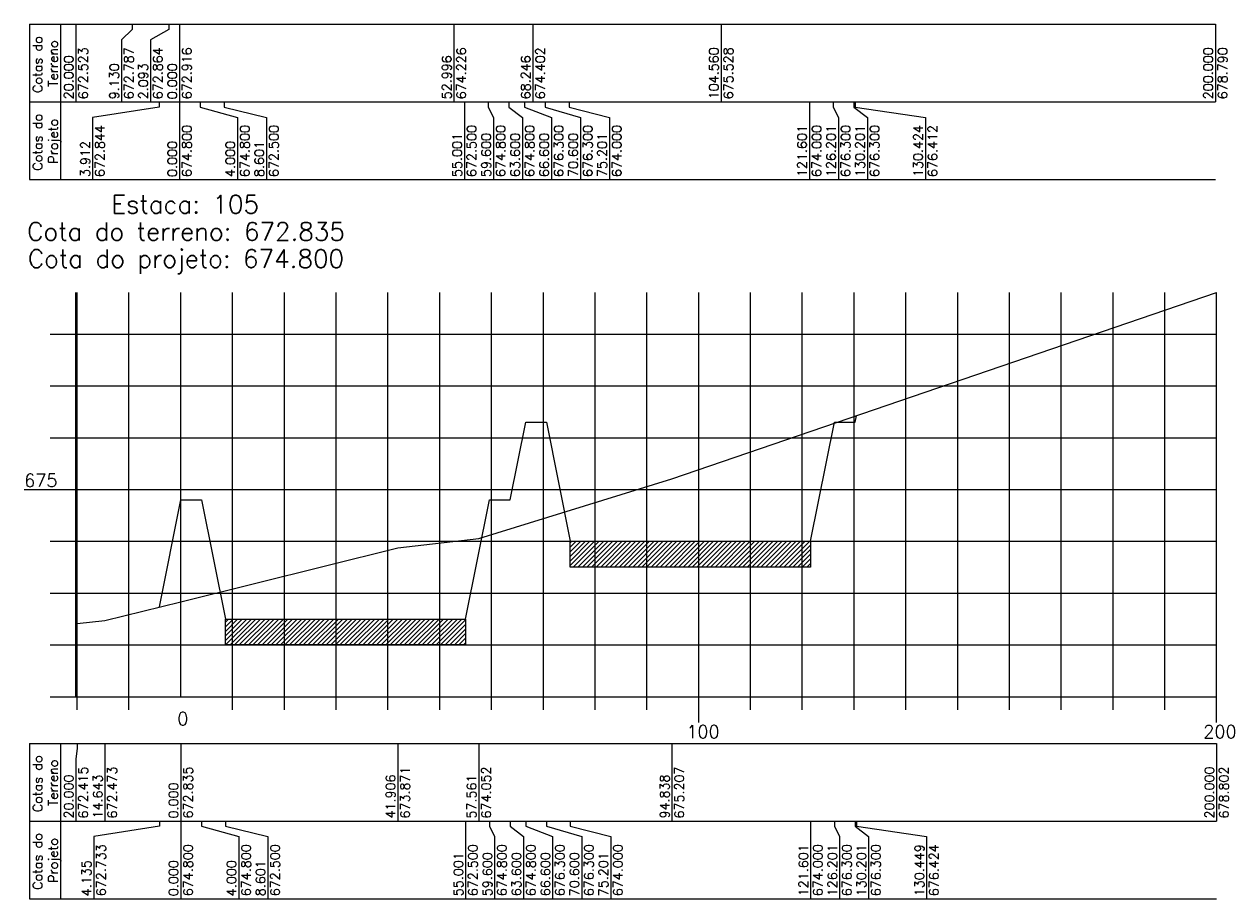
# Model space of a CAD drawing. Header units: inches. Extents: x -1280 to -474, y 41 to 709.
# Tile 5 of 8: x -983 to -750, y 339 to 507. Entities that reach past the tile are written whole.
import ezdxf

# ---------------------------------------------------------------- set-up
doc = ezdxf.new("R2010")
doc.units = ezdxf.units.IN
doc.header["$MEASUREMENT"] = 0
doc.linetypes.add('CONTINUO', pattern=[0])
for name, color, linetype in [('PROJETO', 104, 'Continuous'), ('SELO', 11, 'Continuous'), ('TERRENO', 22, 'Continuous'), ('TG', 7, 'CONTINUO')]:
    doc.layers.add(name, color=color, linetype=linetype)
doc.styles.add('SIMPLEX', font='simplex', dxfattribs={"height": 0.2})
pattern_1 = [(45, (-1500.9604, -116.24434), (-0.44194174, 0.44194174), [])]

msp = doc.modelspace()

# ---------------------------------------------------------------- hatches: boundary and pattern name
at = {"layer": 'SELO'}
h = msp.add_hatch(dxfattribs=at)
h.set_pattern_fill('ANSI31', color=256, scale=5, style=0)
h.set_pattern_definition(pattern_1)
h.paths.add_polyline_path([(-877.43, 407.68), (-831.03, 407.68), (-831.03, 402.68), (-877.43, 402.68)])
h = msp.add_hatch(dxfattribs=at)
h.set_pattern_fill('ANSI31', color=256, scale=5, style=0)
h.set_pattern_definition(pattern_1)
h.paths.add_polyline_path([(-944.03, 392.68), (-897.63, 392.68), (-897.63, 387.68), (-944.03, 387.68)])

# ---------------------------------------------------------------- linework, layer by layer
at = {"layer": 'PROJETO', "flags": 128}
msp.add_lwpolyline([(-956.76, 395.01), (-952.63, 415.68), (-952.63, 415.68), (-952.63, 415.68), (-952.63, 415.68), (-948.63, 415.68), (-944.03, 392.68), (-897.63, 392.68), (-893.03, 415.68), (-889.03, 415.68), (-886.03, 430.68), (-882.03, 430.68), (-877.43, 407.68), (-831.03, 407.68), (-826.43, 430.68), (-822.43, 430.68), (-822.43, 430.68), (-822.18, 431.92)], dxfattribs=at)
at = {"layer": 'SELO'}
for points in [[(-877.43, 407.68), (-831.03, 407.68), (-831.03, 402.68), (-877.43, 402.68)], [(-944.03, 392.68), (-897.63, 392.68), (-897.63, 387.68), (-944.03, 387.68)]]:
    msp.add_lwpolyline(points, close=True, dxfattribs=at)
at = {"layer": 'TERRENO', "flags": 128}
msp.add_lwpolyline([(-972.63, 391.83), (-967.27, 392.41), (-952.63, 396.03), (-910.72, 406.39), (-895.07, 408.2), (-857.79, 419.75), (-752.63, 455.7)], dxfattribs=at)
at = {"layer": 'TG', "color": 7, "linetype": 'CONTINUO', "flags": 128}
for points in [[(-981.87, 507.49), (-752.87, 507.49)], [(-981.87, 507.49), (-981.87, 492.49)], [(-975.87, 507.49), (-975.87, 492.49)], [(-972.87, 507.49), (-972.87, 492.49)], [(-962, 506.49), (-964.07, 504.49)], [(-962, 507.49), (-962, 506.49)], [(-954.97, 506.49), (-958.47, 504.49)], [(-954.97, 507.49), (-954.97, 506.49)], [(-952.87, 507.49), (-952.87, 492.49)], [(-899.88, 507.49), (-899.88, 492.49)], [(-884.63, 507.49), (-884.63, 492.49)], [(-848.31, 507.49), (-848.31, 492.49)], [(-752.87, 507.49), (-752.87, 492.49)], [(-964.07, 504.49), (-964.07, 492.49)], [(-958.47, 504.49), (-958.47, 492.49)], [(-981.87, 492.49), (-752.87, 492.49)], [(-981.87, 492.49), (-981.87, 477.49)], [(-975.87, 492.49), (-975.87, 477.49)], [(-956.79, 492.49), (-956.79, 491.49)], [(-952.87, 492.49), (-952.87, 477.49)], [(-952.87, 492.49), (-952.87, 491.49)], [(-952.87, 492.49), (-952.87, 491.49)], [(-952.87, 492.49), (-952.87, 491.49)], [(-948.87, 492.49), (-948.87, 491.49)], [(-944.27, 492.49), (-944.27, 491.49)], [(-897.87, 492.49), (-897.87, 477.49)], [(-893.27, 492.49), (-893.27, 491.49)], [(-889.27, 492.49), (-889.27, 491.49)], [(-886.27, 492.49), (-886.27, 491.49)], [(-882.27, 492.49), (-882.27, 491.49)], [(-877.67, 492.49), (-877.67, 491.49)], [(-831.27, 492.49), (-831.27, 477.49)], [(-826.67, 492.49), (-826.67, 491.49)], [(-822.67, 492.49), (-822.67, 491.49)], [(-822.67, 492.49), (-822.67, 491.49)], [(-822.45, 492.49), (-822.45, 491.49)], [(-956.79, 491.49), (-969.67, 489.49)], [(-948.87, 491.49), (-941.67, 489.49)], [(-944.27, 491.49), (-936.07, 489.49)], [(-893.27, 491.49), (-892.27, 489.49)], [(-889.27, 491.49), (-886.67, 489.49)], [(-886.27, 491.49), (-881.07, 489.49)], [(-882.27, 491.49), (-875.47, 489.49)], [(-877.67, 491.49), (-869.87, 489.49)], [(-826.67, 491.49), (-825.67, 489.49)], [(-822.67, 491.49), (-820.07, 489.49)], [(-822.45, 491.49), (-808.87, 489.49)], [(-969.67, 489.49), (-969.67, 477.49)], [(-941.67, 489.49), (-941.67, 477.49)], [(-936.07, 489.49), (-936.07, 477.49)], [(-892.27, 489.49), (-892.27, 477.49)], [(-886.67, 489.49), (-886.67, 477.49)], [(-881.07, 489.49), (-881.07, 477.49)], [(-875.47, 489.49), (-875.47, 477.49)], [(-869.87, 489.49), (-869.87, 477.49)], [(-825.67, 489.49), (-825.67, 477.49)], [(-820.07, 489.49), (-820.07, 477.49)], [(-808.87, 489.49), (-808.87, 477.49)], [(-981.87, 477.49), (-752.87, 477.49)], [(-972.63, 377.68), (-972.63, 455.7)], [(-962.63, 377.68), (-962.63, 455.7)], [(-942.63, 377.68), (-942.63, 455.7)], [(-932.63, 377.68), (-932.63, 455.7)], [(-922.63, 377.68), (-922.63, 455.7)], [(-912.63, 377.68), (-912.63, 455.7)], [(-902.63, 377.68), (-902.63, 455.7)], [(-892.63, 377.68), (-892.63, 455.7)], [(-882.63, 377.68), (-882.63, 455.7)], [(-872.63, 377.68), (-872.63, 455.7)], [(-862.63, 377.68), (-862.63, 455.7)], [(-852.63, 377.68), (-852.63, 455.7)], [(-842.63, 377.68), (-842.63, 455.7)], [(-832.63, 377.68), (-832.63, 455.7)], [(-822.63, 377.68), (-822.63, 455.7)], [(-812.63, 377.68), (-812.63, 455.7)], [(-802.63, 377.68), (-802.63, 455.7)], [(-792.63, 377.68), (-792.63, 455.7)], [(-782.63, 377.68), (-782.63, 455.7)], [(-772.63, 377.68), (-772.63, 455.7)], [(-762.63, 377.68), (-762.63, 455.7)], [(-752.63, 377.68), (-752.63, 455.7)], [(-972.87, 447.68), (-752.63, 447.68)], [(-972.87, 437.68), (-752.63, 437.68)], [(-972.87, 427.68), (-752.63, 427.68)], [(-972.87, 417.68), (-752.63, 417.68)], [(-972.87, 407.68), (-752.63, 407.68)], [(-972.87, 397.68), (-752.63, 397.68)], [(-972.87, 387.68), (-752.63, 387.68)], [(-981.87, 368.68), (-752.63, 368.68)], [(-981.87, 368.68), (-981.87, 353.68)], [(-975.87, 368.68), (-975.87, 353.68)], [(-972.63, 368.68), (-972.63, 367.68)], [(-967.27, 368.68), (-967.27, 353.68)], [(-952.63, 368.68), (-952.63, 353.68)], [(-910.72, 368.68), (-910.72, 353.68)], [(-895.07, 368.68), (-895.07, 353.68)], [(-857.79, 368.68), (-857.79, 353.68)], [(-752.63, 368.68), (-752.63, 353.68)], [(-972.63, 367.68), (-972.87, 365.68)], [(-972.87, 365.68), (-972.87, 353.68)], [(-981.87, 353.68), (-752.63, 353.68)], [(-981.87, 353.68), (-981.87, 338.68)], [(-975.87, 353.68), (-975.87, 338.68)], [(-956.76, 352.68), (-969.43, 350.68)], [(-956.76, 353.68), (-956.76, 352.68)], [(-952.63, 353.68), (-952.63, 338.68)], [(-952.63, 353.68), (-952.63, 352.68)], [(-952.63, 353.68), (-952.63, 352.68)], [(-952.63, 353.68), (-952.63, 352.68)], [(-948.63, 353.68), (-948.63, 352.68)], [(-948.63, 352.68), (-941.43, 350.68)], [(-944.03, 353.68), (-944.03, 352.68)], [(-944.03, 352.68), (-935.83, 350.68)], [(-897.63, 353.68), (-897.63, 338.68)], [(-893.03, 353.68), (-893.03, 352.68)], [(-893.03, 352.68), (-892.03, 350.68)], [(-889.03, 353.68), (-889.03, 352.68)], [(-889.03, 352.68), (-886.43, 350.68)], [(-886.03, 353.68), (-886.03, 352.68)], [(-886.03, 352.68), (-880.83, 350.68)], [(-882.03, 353.68), (-882.03, 352.68)], [(-882.03, 352.68), (-875.23, 350.68)], [(-877.43, 353.68), (-877.43, 352.68)], [(-877.43, 352.68), (-869.63, 350.68)], [(-831.03, 353.68), (-831.03, 338.68)], [(-826.43, 353.68), (-826.43, 352.68)], [(-826.43, 352.68), (-825.43, 350.68)], [(-822.43, 353.68), (-822.43, 352.68)], [(-822.43, 353.68), (-822.43, 352.68)], [(-822.43, 352.68), (-819.83, 350.68)], [(-822.18, 353.68), (-822.18, 352.68)], [(-822.18, 352.68), (-808.63, 350.68)], [(-969.43, 350.68), (-969.43, 338.68)], [(-941.43, 350.68), (-941.43, 338.68)], [(-935.83, 350.68), (-935.83, 338.68)], [(-892.03, 350.68), (-892.03, 338.68)], [(-886.43, 350.68), (-886.43, 338.68)], [(-880.83, 350.68), (-880.83, 338.68)], [(-875.23, 350.68), (-875.23, 338.68)], [(-869.63, 350.68), (-869.63, 338.68)], [(-825.43, 350.68), (-825.43, 338.68)], [(-819.83, 350.68), (-819.83, 338.68)], [(-808.63, 350.68), (-808.63, 338.68)], [(-981.87, 338.68), (-752.63, 338.68)]]:
    msp.add_lwpolyline(points, dxfattribs=at)
at = {"layer": 'TG', "color": 4, "linetype": 'CONTINUO', "flags": 128}
for points in [[(-972.87, 377.68), (-972.87, 455.7)], [(-952.63, 377.68), (-952.63, 455.7)], [(-977.87, 447.68), (-972.87, 447.68)], [(-977.87, 437.68), (-972.87, 437.68)], [(-977.87, 427.68), (-972.87, 427.68)], [(-982.87, 417.68), (-972.87, 417.68)], [(-977.87, 407.68), (-972.87, 407.68)], [(-977.87, 397.68), (-972.87, 397.68)], [(-977.87, 387.68), (-972.87, 387.68)], [(-977.87, 377.68), (-972.87, 377.68)], [(-972.87, 377.68), (-752.63, 377.68)], [(-972.63, 375.18), (-972.63, 377.68)], [(-962.63, 375.18), (-962.63, 377.68)], [(-942.63, 375.18), (-942.63, 377.68)], [(-932.63, 375.18), (-932.63, 377.68)], [(-922.63, 375.18), (-922.63, 377.68)], [(-912.63, 375.18), (-912.63, 377.68)], [(-902.63, 375.18), (-902.63, 377.68)], [(-892.63, 375.18), (-892.63, 377.68)], [(-882.63, 375.18), (-882.63, 377.68)], [(-872.63, 375.18), (-872.63, 377.68)], [(-862.63, 375.18), (-862.63, 377.68)], [(-852.63, 372.68), (-852.63, 377.68)], [(-842.63, 375.18), (-842.63, 377.68)], [(-832.63, 375.18), (-832.63, 377.68)], [(-822.63, 375.18), (-822.63, 377.68)], [(-812.63, 375.18), (-812.63, 377.68)], [(-802.63, 375.18), (-802.63, 377.68)], [(-792.63, 375.18), (-792.63, 377.68)], [(-782.63, 375.18), (-782.63, 377.68)], [(-772.63, 375.18), (-772.63, 377.68)], [(-762.63, 375.18), (-762.63, 377.68)], [(-752.63, 372.68), (-752.63, 377.68)]]:
    msp.add_lwpolyline(points, dxfattribs=at)

# ---------------------------------------------------------------- texts
at = {"layer": 'TG', "color": 2, "style": 'SIMPLEX'}
for s, p in [('Cotas do', (-979.37, 494.22)), ('Terreno', (-976.37, 495.41)), ('672.523', (-970.57, 492.99)), ('672.787', (-961.77, 492.99)), ('672.864', (-956.17, 492.99)), ('672.916', (-950.57, 492.99)), ('674.226', (-897.58, 492.99)), ('674.402', (-882.33, 492.99)), ('104.560', (-848.81, 492.99)), ('675.528', (-846.01, 492.99)), ('200.000', (-753.37, 492.99)), ('678.790', (-750.57, 492.99)), ('20.000', (-973.37, 492.99)), ('9.130', (-964.57, 492.99)), ('0.000', (-953.37, 492.99)), ('52.996', (-900.38, 492.99)), ('68.246', (-885.13, 492.99)), ('2.093', (-958.97, 492.99)), ('Cotas do', (-979.37, 479.22)), ('Projeto', (-976.37, 480.57)), ('672.844', (-967.37, 477.99)), ('674.800', (-950.57, 477.99)), ('674.800', (-939.37, 477.99)), ('672.500', (-933.77, 477.99)), ('55.001', (-898.37, 477.99)), ('672.500', (-895.57, 477.99)), ('59.600', (-892.77, 477.99)), ('674.800', (-889.97, 477.99)), ('63.600', (-887.17, 477.99)), ('674.800', (-884.37, 477.99)), ('66.600', (-881.57, 477.99)), ('676.300', (-878.77, 477.99)), ('70.600', (-875.97, 477.99)), ('676.300', (-873.17, 477.99)), ('75.201', (-870.37, 477.99)), ('674.000', (-867.57, 477.99)), ('121.601', (-831.77, 477.99)), ('674.000', (-828.97, 477.99)), ('126.201', (-826.17, 477.99)), ('676.300', (-823.37, 477.99)), ('130.201', (-820.57, 477.99)), ('676.300', (-817.77, 477.99)), ('130.424', (-809.37, 477.99)), ('676.412', (-806.57, 477.99)), ('3.912', (-970.17, 477.99)), ('0.000', (-953.37, 477.99)), ('4.000', (-942.17, 477.99)), ('8.601', (-936.57, 477.99)), ('Cotas do', (-979.37, 355.41)), ('Terreno', (-976.37, 356.59)), ('20.000', (-973.37, 354.18)), ('672.415', (-970.57, 354.18)), ('14.643', (-967.77, 354.18)), ('672.473', (-964.97, 354.18)), ('672.835', (-950.33, 354.18)), ('41.906', (-911.22, 354.18)), ('673.871', (-908.42, 354.18)), ('57.561', (-895.57, 354.18)), ('674.052', (-892.77, 354.18)), ('94.838', (-858.29, 354.18)), ('675.207', (-855.49, 354.18)), ('200.000', (-753.13, 354.18)), ('678.802', (-750.33, 354.18)), ('0.000', (-953.13, 354.18)), ('Cotas do', (-979.37, 340.41)), ('Projeto', (-976.37, 341.76)), ('672.733', (-967.13, 339.18)), ('674.800', (-950.33, 339.18)), ('674.800', (-939.13, 339.18)), ('672.500', (-933.53, 339.18)), ('672.500', (-895.33, 339.18)), ('674.800', (-889.73, 339.18)), ('674.800', (-884.13, 339.18)), ('676.300', (-878.53, 339.18)), ('676.300', (-872.93, 339.18)), ('674.000', (-867.33, 339.18)), ('121.601', (-831.53, 339.18)), ('674.000', (-828.73, 339.18)), ('126.201', (-825.93, 339.18)), ('676.300', (-823.13, 339.18)), ('130.201', (-820.33, 339.18)), ('676.300', (-817.53, 339.18)), ('130.449', (-809.13, 339.18)), ('676.424', (-806.33, 339.18)), ('4.135', (-969.93, 339.18)), ('0.000', (-953.13, 339.18)), ('4.000', (-941.93, 339.18)), ('8.601', (-936.33, 339.18)), ('55.001', (-898.13, 339.18)), ('59.600', (-892.53, 339.18)), ('63.600', (-886.93, 339.18)), ('66.600', (-881.33, 339.18)), ('70.600', (-875.73, 339.18)), ('75.201', (-870.13, 339.18))]:
    msp.add_text(s, height=1.8, rotation=90, dxfattribs=at).set_placement(p)
at = {"layer": 'TG', "color": 4, "style": 'SIMPLEX'}
for s, p in [('Estaca: 105', (-966.02, 470.98)), ('Cota do terreno: 672.835', (-982.29, 465.73)), ('Cota do projeto: 674.800', (-982.15, 460.48))]:
    msp.add_text(s, height=3.5, dxfattribs=at).set_placement(p)
at = {"layer": 'TG', "color": 2, "style": 'SIMPLEX'}
for s, p in [('675', (-982.87, 418.18)), ('0', (-953.3, 372.18)), ('100', (-855.02, 369.68)), ('200', (-755.21, 369.68))]:
    msp.add_text(s, height=2.5, dxfattribs=at).set_placement(p)

doc.saveas('drawing.dxf')
